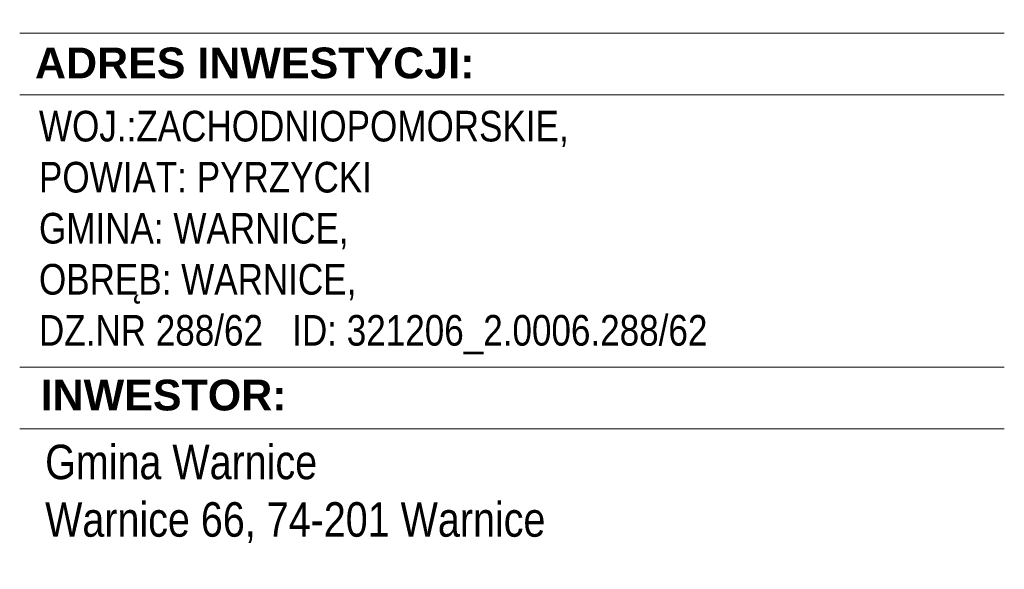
# Model space of a CAD drawing. Header units: millimetres. Extents: x 8949 to 48457, y -1077 to 15217.
# Tile 58 of 63: x 48136 to 48457, y 14813 to 14993. Entities that reach past the tile are written whole.
import ezdxf

# ---------------------------------------------------------------- set-up
doc = ezdxf.new("R2010")
doc.units = ezdxf.units.MM
doc.layers.add('0A_TABELKA', color=7, linetype='Continuous', lineweight=0)
doc.styles.add('Arial', font='arial.ttf')

msp = doc.modelspace()

# ---------------------------------------------------------------- wipeouts: each hides what was drawn before it
msp.add_wipeout([(48135.51, 14445.19), (48135.51, 15093.58), (48457.26, 15093.58), (48457.26, 14445.19)]).dxf.layer = '0A_TABELKA'

# ---------------------------------------------------------------- next in the draw order: linework, layer by layer
at = {"layer": '0A_TABELKA'}
for p, q in [((48135.51, 14988.31), (48457.26, 14988.31)), ((48135.51, 14968.2), (48457.26, 14968.2)), ((48135.51, 14879.2), (48457.26, 14879.2)), ((48135.51, 14859.09), (48457.26, 14859.09))]:
    msp.add_line(p, q, dxfattribs=at)

# ---------------------------------------------------------------- next in the draw order: texts
at = {"layer": '0A_TABELKA', "attachment_point": 1, "style": 'Arial'}
for s, insert, char_height, width in [('{\\W1;\\fArial|b1|i0|c238|p34;ADRES INWESTYCJI: }', (48140.51, 14983.6), 10.0547, 424.3316), ('{\\fArial Narrow|b0|i0|c238|p34;WOJ.:ZACHODNIOPOMORSKIE, \\PPOWIAT: PYRZYCKI\\PGMINA: WARNICE, \\POBRĘB: WARNICE,\\PDZ.NR 288/62   ID: 321206_2.0006.288/62}', (48141.81, 14962.93), 10, 697.0338), ('{\\W1;\\fArial|b1|i0|c238|p34;INWESTOR: }', (48142.36, 14875.14), 10.0547, 29.0235), ('\\A1;{\\fArial Narrow|b0|i0|c238|p34;\\H1.03419x;Gmina Warnice \\PWarnice 66, 74-201 Warnice}', (48143.82, 14853.89), 10.89, 454.5638)]:
    msp.add_mtext(s, dxfattribs=dict(at, insert=insert, char_height=char_height, width=width))

doc.saveas('drawing.dxf')
